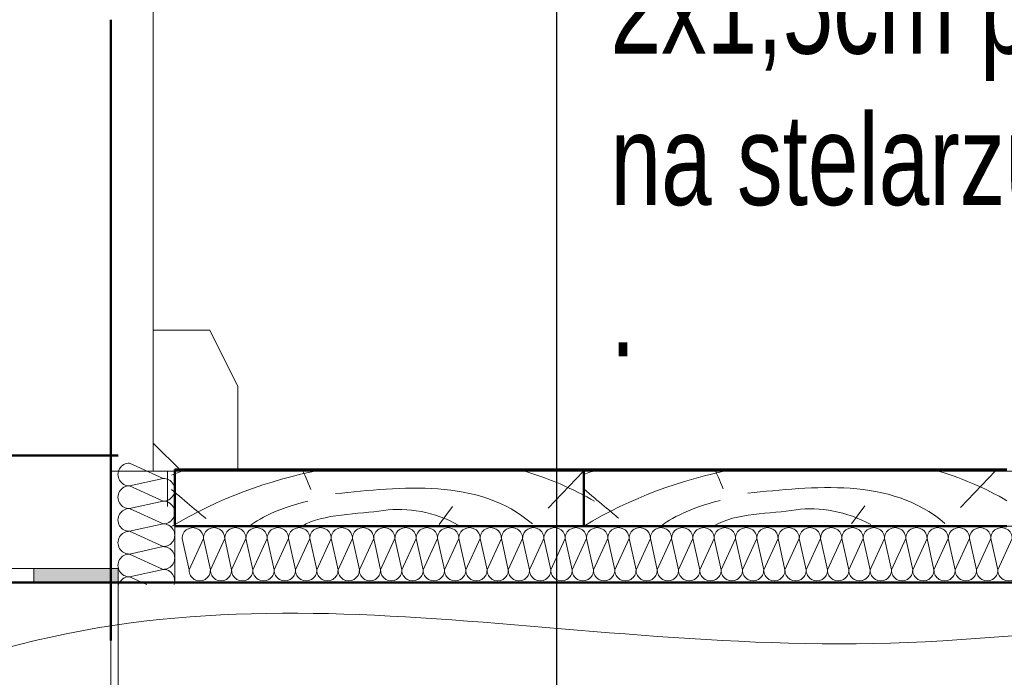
# Model space of a CAD drawing. Header units: millimetres. Extents: x 5545 to 136433, y -146986 to -36607.
# Tile 127 of 159: x 38562 to 38701, y -50481 to -50388. Entities that reach past the tile are written whole.
import ezdxf

# ---------------------------------------------------------------- set-up
doc = ezdxf.new("R2010")
doc.units = ezdxf.units.MM
doc.header["$LTSCALE"] = 8
doc.linetypes.add('ACAD_ISO02W100', pattern=[15, 12, -3])
doc.layers.add('Arc_opisy', color=18, linetype='Continuous')
for name, color, linetype, lineweight in [('cienk.', 161, 'Continuous', 15), ('Cieńka', 7, 'Continuous', 9), ('GRUBA', 74, 'Continuous', 50), ('Izolacja', 7, 'Continuous', 9), ('Przerywana', 7, 'ACAD_ISO02W100', 5), ('SZRAF', 21, 'Continuous', 9)]:
    doc.layers.add(name, color=color, linetype=linetype, lineweight=lineweight)
doc.styles.add('TXT50', font='bikroms.shx', dxfattribs={"width": 0.75, "height": 10})

msp = doc.modelspace()

# ---------------------------------------------------------------- hatches: boundary and pattern name
at = {"layer": 'Izolacja'}
h = msp.add_hatch(color=250, dxfattribs=at)
h.dxf.hatch_style = 1
h.paths.add_polyline_path([(38547.74, -50465.527), (38531.74, -50465.527), (38531.74, -50467.527), (38547.74, -50467.527)])
h.paths.add_polyline_path([(38515.74, -50465.527), (38503.74, -50465.527), (38503.74, -50467.527), (38515.74, -50467.527)])
h.paths.add_polyline_path([(38575.74, -50465.527), (38563.74, -50465.527), (38563.74, -50467.527), (38575.74, -50467.527)])

# ---------------------------------------------------------------- linework, layer by layer
at = {"layer": 'Arc_opisy', "color": 250, "lineweight": 25, "ltscale": 0.1}
msp.add_line((38637.931, -50538.436), (38637.931, -50184.277), dxfattribs=at)
at = {"layer": 'Cieńka', "color": 250}
for p, q in [((38580.698, -50341.766), (38580.698, -50451.766)), ((38574.698, -50438.849), (38574.698, -50414.463)), ((38588.697, -50431.766), (38580.698, -50431.766)), ((38580.698, -50431.766), (38580.698, -50447.766)), ((38592.697, -50439.766), (38588.697, -50431.766)), ((38592.697, -50451.766), (38592.697, -50439.766)), ((38580.698, -50447.766), (38584.698, -50451.766)), ((38574.698, -50451.766), (38582.698, -50451.766)), ((38580.698, -50451.766), (38574.698, -50451.766)), ((38582.698, -50451.767), (38976.698, -50451.766)), ((38582.698, -50456.767), (38582.698, -50451.767)), ((38584.698, -50451.766), (38592.697, -50451.766)), ((38583.741, -50467.526), (38583.74, -50459.527)), ((38583.74, -50459.527), (38779.74, -50459.527)), ((38574.698, -50493.767), (38574.698, -50459.766)), ((38583.74, -50467.526), (38575.74, -50467.527)), ((38779.74, -50467.527), (38589.74, -50467.527))]:
    msp.add_line(p, q, dxfattribs=at)
at = {"layer": 'GRUBA', "color": 250}
for p, q in [((38574.698, -50387.777), (38574.698, -50475.772)), ((38575.74, -50449.532), (38459.74, -50449.532)), ((38641.74, -50451.527), (38583.739, -50451.527)), ((38583.739, -50451.527), (38583.74, -50459.527)), ((38701.74, -50451.527), (38641.74, -50451.527)), ((38641.74, -50451.527), (38641.74, -50459.527)), ((38641.74, -50459.527), (38641.74, -50451.527)), ((38583.74, -50459.527), (38641.74, -50459.527)), ((38641.74, -50459.527), (38701.74, -50459.527)), ((38503.74, -50467.527), (38779.74, -50467.527))]:
    msp.add_line(p, q, dxfattribs=at)
at = {"layer": 'Izolacja', "color": 250}
for p, q in [((38503.74, -50465.527), (38575.74, -50465.527)), ((38563.74, -50465.527), (38563.74, -50467.527)), ((38575.74, -50465.527), (38575.74, -50467.527)), ((38575.74, -50467.527), (38503.74, -50467.527))]:
    msp.add_line(p, q, dxfattribs=at)
at = {"layer": 'Przerywana', "color": 250}
msp.add_line((38575.74, -50541.527), (38575.74, -50467.527), dxfattribs=at)
at = {"layer": 'SZRAF', "color": 250}
for p, q in [((38577.345, -50450.609), (38582.093, -50452.78)), ((38577.345, -50453.831), (38582.093, -50452.78)), ((38577.345, -50453.831), (38582.093, -50456.003)), ((38577.345, -50457.054), (38582.093, -50456.003)), ((38577.345, -50457.054), (38582.093, -50459.226)), ((38577.345, -50460.277), (38582.093, -50459.226)), ((38577.345, -50460.277), (38582.093, -50462.448)), ((38577.345, -50463.5), (38582.093, -50462.448)), ((38585.777, -50465.75), (38584.793, -50461.303)), ((38585.777, -50465.75), (38587.811, -50461.303)), ((38588.795, -50465.75), (38587.811, -50461.303)), ((38588.795, -50465.75), (38590.829, -50461.303)), ((38591.813, -50465.75), (38590.829, -50461.303)), ((38591.813, -50465.75), (38593.846, -50461.303)), ((38594.831, -50465.75), (38593.846, -50461.303)), ((38594.831, -50465.75), (38596.864, -50461.303)), ((38597.849, -50465.75), (38596.864, -50461.303)), ((38597.849, -50465.75), (38599.882, -50461.303)), ((38600.867, -50465.75), (38599.882, -50461.303)), ((38600.867, -50465.75), (38602.9, -50461.303)), ((38603.885, -50465.75), (38602.9, -50461.303)), ((38603.885, -50465.75), (38605.918, -50461.303)), ((38606.902, -50465.75), (38605.918, -50461.303)), ((38606.902, -50465.75), (38608.936, -50461.303)), ((38609.92, -50465.75), (38608.936, -50461.303)), ((38609.92, -50465.75), (38611.954, -50461.303)), ((38612.938, -50465.75), (38611.954, -50461.303)), ((38612.938, -50465.75), (38614.971, -50461.303)), ((38615.956, -50465.75), (38614.971, -50461.303)), ((38615.956, -50465.75), (38617.989, -50461.303)), ((38618.974, -50465.75), (38617.989, -50461.303)), ((38618.974, -50465.75), (38621.007, -50461.303)), ((38621.992, -50465.75), (38621.007, -50461.303)), ((38621.992, -50465.75), (38624.025, -50461.303)), ((38625.01, -50465.75), (38624.025, -50461.303)), ((38625.01, -50465.75), (38627.043, -50461.303)), ((38628.027, -50465.75), (38627.043, -50461.303)), ((38628.027, -50465.75), (38630.061, -50461.303)), ((38631.045, -50465.75), (38630.061, -50461.303)), ((38631.045, -50465.75), (38633.079, -50461.303)), ((38634.063, -50465.75), (38633.079, -50461.303)), ((38634.063, -50465.75), (38636.097, -50461.303)), ((38637.081, -50465.75), (38636.097, -50461.303)), ((38637.081, -50465.75), (38639.114, -50461.303)), ((38640.099, -50465.75), (38639.114, -50461.303)), ((38640.099, -50465.75), (38642.132, -50461.303)), ((38643.117, -50465.75), (38642.132, -50461.303)), ((38643.117, -50465.75), (38645.15, -50461.303)), ((38646.135, -50465.75), (38645.15, -50461.303)), ((38646.135, -50465.75), (38648.168, -50461.303)), ((38649.153, -50465.75), (38648.168, -50461.303)), ((38649.153, -50465.75), (38651.186, -50461.303)), ((38652.17, -50465.75), (38651.186, -50461.303)), ((38652.17, -50465.75), (38654.204, -50461.303)), ((38655.188, -50465.75), (38654.204, -50461.303)), ((38655.188, -50465.75), (38657.222, -50461.303)), ((38658.206, -50465.75), (38657.222, -50461.303)), ((38658.206, -50465.75), (38660.239, -50461.303)), ((38661.224, -50465.75), (38660.239, -50461.303)), ((38661.224, -50465.75), (38663.257, -50461.303)), ((38664.242, -50465.75), (38663.257, -50461.303)), ((38664.242, -50465.75), (38666.275, -50461.303)), ((38667.26, -50465.75), (38666.275, -50461.303)), ((38667.26, -50465.75), (38669.293, -50461.303)), ((38670.278, -50465.75), (38669.293, -50461.303)), ((38670.278, -50465.75), (38672.311, -50461.303)), ((38673.295, -50465.75), (38672.311, -50461.303)), ((38673.295, -50465.75), (38675.329, -50461.303)), ((38676.313, -50465.75), (38675.329, -50461.303)), ((38676.313, -50465.75), (38678.347, -50461.303)), ((38679.331, -50465.75), (38678.347, -50461.303)), ((38679.331, -50465.75), (38681.365, -50461.303)), ((38682.349, -50465.75), (38681.365, -50461.303)), ((38682.349, -50465.75), (38684.382, -50461.303)), ((38685.367, -50465.75), (38684.382, -50461.303)), ((38685.367, -50465.75), (38687.4, -50461.303)), ((38688.385, -50465.75), (38687.4, -50461.303)), ((38688.385, -50465.75), (38690.418, -50461.303)), ((38691.403, -50465.75), (38690.418, -50461.303)), ((38691.403, -50465.75), (38693.436, -50461.303)), ((38694.421, -50465.75), (38693.436, -50461.303)), ((38694.421, -50465.75), (38696.454, -50461.303)), ((38697.438, -50465.75), (38696.454, -50461.303)), ((38697.438, -50465.75), (38699.472, -50461.303)), ((38700.456, -50465.75), (38699.472, -50461.303)), ((38700.456, -50465.75), (38702.49, -50461.303)), ((38577.345, -50463.5), (38582.093, -50465.671)), ((38577.345, -50466.722), (38582.093, -50465.671)), ((38577.345, -50466.722), (38579.773, -50467.833))]:
    msp.add_line(p, q, dxfattribs=at)
for centre, radius, start, end in [((38577.305, -50452.22), 1.612, 88.55912, 271.44088), ((38577.305, -50455.443), 1.612, 88.55912, 271.44088), ((38582.134, -50454.391), 1.612, 268.55912, 91.44088), ((38582.134, -50457.614), 1.612, 268.55912, 91.44088), ((38577.305, -50458.666), 1.612, 88.55912, 271.44088), ((38582.134, -50460.837), 1.612, 268.55912, 91.44088), ((38577.305, -50461.888), 1.612, 88.55912, 271.44088), ((38586.302, -50461.265), 1.509, 358.55912, 181.44088), ((38589.32, -50461.265), 1.509, 358.55912, 181.44088), ((38592.337, -50461.265), 1.509, 358.55912, 181.44088), ((38595.355, -50461.265), 1.509, 358.55912, 181.44088), ((38598.373, -50461.265), 1.509, 358.55912, 181.44088), ((38601.391, -50461.265), 1.509, 358.55912, 181.44088), ((38604.409, -50461.265), 1.509, 358.55912, 181.44088), ((38607.427, -50461.265), 1.509, 358.55912, 181.44088), ((38610.445, -50461.265), 1.509, 358.55912, 181.44088), ((38613.463, -50461.265), 1.509, 358.55912, 181.44088), ((38616.48, -50461.265), 1.509, 358.55912, 181.44088), ((38619.498, -50461.265), 1.509, 358.55912, 181.44088), ((38622.516, -50461.265), 1.509, 358.55912, 181.44088), ((38625.534, -50461.265), 1.509, 358.55912, 181.44088), ((38628.552, -50461.265), 1.509, 358.55912, 181.44088), ((38631.57, -50461.265), 1.509, 358.55912, 181.44088), ((38634.588, -50461.265), 1.509, 358.55912, 181.44088), ((38637.605, -50461.265), 1.509, 358.55912, 181.44088), ((38640.623, -50461.265), 1.509, 358.55912, 181.44088), ((38643.641, -50461.265), 1.509, 358.55912, 181.44088), ((38646.659, -50461.265), 1.509, 358.55912, 181.44088), ((38649.677, -50461.265), 1.509, 358.55912, 181.44088), ((38652.695, -50461.265), 1.509, 358.55912, 181.44088), ((38655.713, -50461.265), 1.509, 358.55912, 181.44088), ((38658.731, -50461.265), 1.509, 358.55912, 181.44088), ((38661.748, -50461.265), 1.509, 358.55912, 181.44088), ((38664.766, -50461.265), 1.509, 358.55912, 181.44088), ((38667.784, -50461.265), 1.509, 358.55912, 181.44088), ((38670.802, -50461.265), 1.509, 358.55912, 181.44088), ((38673.82, -50461.265), 1.509, 358.55912, 181.44088), ((38676.838, -50461.265), 1.509, 358.55912, 181.44088), ((38679.856, -50461.265), 1.509, 358.55912, 181.44088), ((38682.873, -50461.265), 1.509, 358.55912, 181.44088), ((38685.891, -50461.265), 1.509, 358.55912, 181.44088), ((38688.909, -50461.265), 1.509, 358.55912, 181.44088), ((38691.927, -50461.265), 1.509, 358.55912, 181.44088), ((38694.945, -50461.265), 1.509, 358.55912, 181.44088), ((38697.963, -50461.265), 1.509, 358.55912, 181.44088), ((38700.981, -50461.265), 1.509, 358.55912, 181.44088), ((38582.134, -50464.06), 1.612, 268.55912, 91.44088), ((38577.305, -50465.111), 1.612, 88.55912, 271.44088), ((38577.305, -50468.334), 1.612, 88.55912, 161.89547), ((38582.134, -50467.282), 1.612, 340.03118, 91.44088), ((38587.286, -50465.788), 1.509, 178.55912, 1.44088), ((38590.304, -50465.788), 1.509, 178.55912, 1.44088), ((38593.322, -50465.788), 1.509, 178.55912, 1.44088), ((38596.34, -50465.788), 1.509, 178.55912, 1.44088), ((38599.358, -50465.788), 1.509, 178.55912, 1.44088), ((38602.376, -50465.788), 1.509, 178.55912, 1.44088), ((38605.393, -50465.788), 1.509, 178.55912, 1.44088), ((38608.411, -50465.788), 1.509, 178.55912, 1.44088), ((38611.429, -50465.788), 1.509, 178.55912, 1.44088), ((38614.447, -50465.788), 1.509, 178.55912, 1.44088), ((38617.465, -50465.788), 1.509, 178.55912, 1.44088), ((38620.483, -50465.788), 1.509, 178.55912, 1.44088), ((38623.501, -50465.788), 1.509, 178.55912, 1.44088), ((38626.519, -50465.788), 1.509, 178.55912, 1.44088), ((38629.536, -50465.788), 1.509, 178.55912, 1.44088), ((38632.554, -50465.788), 1.509, 178.55912, 1.44088), ((38635.572, -50465.788), 1.509, 178.55912, 1.44088), ((38638.59, -50465.788), 1.509, 178.55912, 1.44088), ((38641.608, -50465.788), 1.509, 178.55912, 1.44088), ((38644.626, -50465.788), 1.509, 178.55912, 1.44088), ((38647.644, -50465.788), 1.509, 178.55912, 1.44088), ((38650.661, -50465.788), 1.509, 178.55912, 1.44088), ((38653.679, -50465.788), 1.509, 178.55912, 1.44088), ((38656.697, -50465.788), 1.509, 178.55912, 1.44088), ((38659.715, -50465.788), 1.509, 178.55912, 1.44088), ((38662.733, -50465.788), 1.509, 178.55912, 1.44088), ((38665.751, -50465.788), 1.509, 178.55912, 1.44088), ((38668.769, -50465.788), 1.509, 178.55912, 1.44088), ((38671.787, -50465.788), 1.509, 178.55912, 1.44088), ((38674.804, -50465.788), 1.509, 178.55912, 1.44088), ((38677.822, -50465.788), 1.509, 178.55912, 1.44088), ((38680.84, -50465.788), 1.509, 178.55912, 1.44088), ((38683.858, -50465.788), 1.509, 178.55912, 1.44088), ((38686.876, -50465.788), 1.509, 178.55912, 1.44088), ((38689.894, -50465.788), 1.509, 178.55912, 1.44088), ((38692.912, -50465.788), 1.509, 178.55912, 1.44088), ((38695.929, -50465.788), 1.509, 178.55912, 1.44088), ((38698.947, -50465.788), 1.509, 178.55912, 1.44088), ((38701.965, -50465.788), 1.509, 178.55912, 1.44088)]:
    msp.add_arc(centre, radius, start, end, dxfattribs=at)
at = {"layer": 'SZRAF', "color": 250, "lineweight": 9}
for points in [[(38583.267, -50459.607), (38590.016, -50455.584), (38597.003, -50453.048), (38604.291, -50451.607)], [(38585.223, -50451.607), (38584.602, -50451.821), (38583.928, -50452.064), (38583.267, -50452.321)], [(38603.052, -50454.345), (38602.45, -50453.011), (38602.206, -50452.305), (38601.877, -50451.607)], [(38634.475, -50459.234), (38626.717, -50452.584), (38615.773, -50454.056), (38606.548, -50454.937)], [(38632.844, -50451.607), (38636.545, -50452.658), (38640.428, -50454.308), (38643.267, -50456.022)], [(38641.638, -50451.784), (38641.638, -50451.784), (38636.68, -50456.989), (38636.68, -50456.989)], [(38641.74, -50459.527), (38648.488, -50455.503), (38655.476, -50452.967), (38662.763, -50451.527)], [(38643.695, -50451.527), (38643.074, -50451.74), (38642.4, -50451.984), (38641.74, -50452.241)], [(38661.524, -50454.265), (38660.922, -50452.931), (38660.678, -50452.224), (38660.349, -50451.527)], [(38692.948, -50459.154), (38685.189, -50452.503), (38674.245, -50453.975), (38665.02, -50454.857)], [(38691.316, -50451.527), (38695.017, -50452.578), (38698.9, -50454.228), (38701.74, -50455.942)], [(38700.11, -50451.703), (38700.11, -50451.703), (38695.152, -50456.909), (38695.152, -50456.909)], [(38588.179, -50458.477), (38587.383, -50457.813), (38585.287, -50456.062), (38583.267, -50454.348)], [(38646.652, -50458.396), (38645.856, -50457.733), (38643.759, -50455.982), (38641.74, -50454.267)], [(38602.62, -50456.009), (38598.339, -50456.917), (38594.358, -50459.209), (38594.358, -50459.644)], [(38621.23, -50459.303), (38621.23, -50459.303), (38623.13, -50456.741), (38623.13, -50456.741)], [(38661.092, -50455.928), (38656.812, -50456.837), (38652.83, -50459.129), (38652.83, -50459.563)], [(38679.702, -50459.223), (38679.702, -50459.223), (38681.602, -50456.661), (38681.602, -50456.661)]]:
    msp.add_open_spline(points, degree=3, dxfattribs=at)
for points in [[(38623.956, -50459.385), (38620.651, -50457.568), (38616.685, -50456.825), (38613.38, -50457.32), (38613.38, -50457.32), (38609.827, -50457.898), (38604.787, -50457.733), (38601.813, -50459.551)], [(38682.428, -50459.305), (38679.124, -50457.487), (38675.157, -50456.744), (38671.852, -50457.239), (38671.852, -50457.239), (38668.3, -50457.818), (38663.26, -50457.653), (38660.285, -50459.471)]]:
    msp.add_open_spline(points, degree=3, knots=[0, 0, 0, 0, 0.3333333, 0.3333333, 0.3333333, 0.3333333, 1, 1, 1, 1], dxfattribs=at)
at = {"layer": 'SZRAF', "color": 250}
for points, knots in [([(38548.226, -50480.575), (38548.226, -50480.575), (38596.636, -50462.322), (38639.49, -50478.987), (38692.662, -50475.813)], [0.2, 0.2, 0.2, 0.2, 0.20000001, 0.4, 0.4, 0.4, 0.4]), ([(38692.662, -50475.813), (38692.662, -50475.813), (38692.662, -50475.813), (38748.214, -50471.845), (38748.214, -50471.845)], [0.4, 0.4, 0.4, 0.4, 0.4, 0.6, 0.6, 0.6, 0.6])]:
    msp.add_open_spline(points, degree=3, knots=knots, dxfattribs=at)
msp.add_open_spline([(38503.74, -50479.787), (38523.271, -50480.08), (38540.57, -50491.685), (38562.511, -50491.685)], degree=3, dxfattribs=at)

# ---------------------------------------------------------------- texts
at = {"layer": 'cienk.', "color": 250, "insert": (38645.528, -50186.527), "char_height": 12.875, "width": 658.89286, "attachment_point": 1, "style": 'TXT50'}
msp.add_mtext('Proj. {\\C7;deski podłogowe gr.32mm poddasza nieużytkowego.\\Plub alternatywa z warstwami akustycznymi:płyta wiórowa OSB \\Pgr.1,8cm, płyta gipsowo-kartonowa 19mm, płyta z włokna \\Pszklanego 2,5 cm płyta wiórowa OSB 1,8cm.\\PProj. folia paropezepuszczalna\\PProj. wełna mineralna twarda gr.20cm\\PProj. belka stropowa drewniana wym.22x28cm\\PProj. folia poliestylenowa\\PProj. system sufitu podwieszanego ognioochronnego REI-60\\P2x1,5cm płyta ognioochronnaPROMATECT-H \\Pna stelarzu systemowym.\\P. \\P \\P}', dxfattribs=at)

doc.saveas('drawing.dxf')
